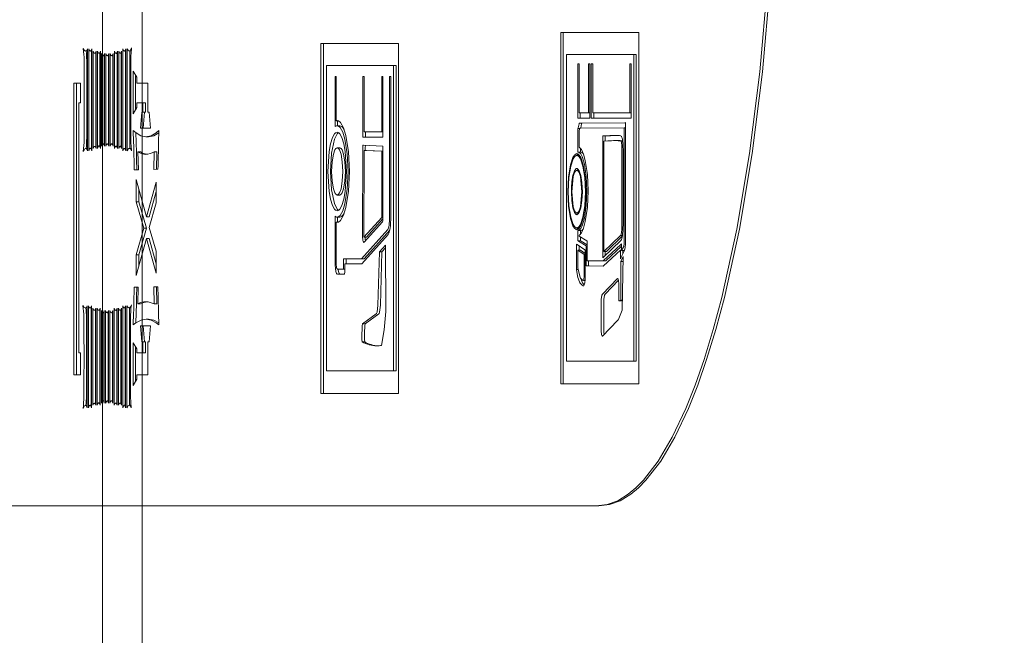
# Model space of a CAD drawing. Header units: centimetres. Extents: x -1436 to 1974, y -887 to 4352.
# Tile 75 of 105: x 607.82 to 611.55, y 2504.65 to 2506.98. Entities that reach past the tile are written whole.
import ezdxf

# ---------------------------------------------------------------- set-up
doc = ezdxf.new("R2010")
doc.units = ezdxf.units.CM
doc.header["$MEASUREMENT"] = 0
doc.layers.add('00 - nowa technologia myjni_Nr_pióra__246', color=7, linetype='Continuous', lineweight=20, true_color=0x1db3b3)
doc.layers.add('299-A Wymiary Opisy', color=7, linetype='Continuous')
doc.layers.add('299-A Wymiary Opisy_Nr_pióra__11', color=7, linetype='Continuous', lineweight=0)
doc.styles.add('STYL_AUTOMATYCZNY_1', font='arial.ttf')
doc.dimstyles.new('STYL_AUTOMATYCZNY__1', dxfattribs={"dimtxt": 13, "dimasz": 7.6, "dimexe": 0.18, "dimexo": 0.0625, "dimgap": 0, "dimtad": 1, "dimdec": 0, "dimzin": 0, "dimdsep": 46, "dimtxsty": 'STYL_AUTOMATYCZNY_1', "dimblk": 'ARROWHEAD_2', "dimblk1": 'ARROWHEAD_2', "dimblk2": 'ARROWHEAD_2', "dimcen": 0.09, "dimclrd": 7, "dimclre": 7, "dimclrt": 7, "dimadec": 0, "dimazin": 0, "dimtfac": 1, "dimtdec": 4, "dimtmove": 0, "dimatfit": 3, "dimfxl": 0, "dimtolj": 1, "dimtzin": 0, "dimarcsym": 0})

# ---------------------------------------------------------------- blocks, each defined once
blk = doc.blocks.new('*D80')
at = {"layer": '299-A Wymiary Opisy_Nr_pióra__11', "color": 7, "linetype": 'Continuous', "lineweight": 0}
for p, q in [((62.3974, 2870.0807), (62.3786, 2855.0807)), ((621.2065, 2869.3787), (621.1877, 2854.3787)), ((65.281, 2867.5771), (59.495, 2857.5843)), ((618.3041, 2856.8823), (624.0901, 2866.8751)), ((62.388, 2862.5807), (57.498, 2862.5868)), ((621.1971, 2861.8787), (62.388, 2862.5807)), ((626.0871, 2861.8726), (621.1971, 2861.8787))]:
    blk.add_line(p, q, dxfattribs=at)
at = {"layer": '299-A Wymiary Opisy_Nr_pióra__11', "color": 7, "lineweight": 0, "insert": (326.9227, 2864.8484), "char_height": 13, "attachment_point": 7, "rotation": 359.928, "style": 'STYL_AUTOMATYCZNY_1'}
blk.add_mtext('\\A1;{\\pql;\\fArial|b0|i0|c238|p0;\\W1.000000;559}', dxfattribs=at)
blk = doc.blocks.new('ARROWHEAD_2')
at = {"color": 0, "linetype": 'Continuous', "lineweight": 0}
for p, q in [((-0.37813, -0.655), (0.37813, 0.655)), ((0, 0), (-1, 0))]:
    blk.add_line(p, q, dxfattribs=at)

msp = doc.modelspace()

# ---------------------------------------------------------------- linework, layer by layer
at = {"layer": '00 - nowa technologia myjni_Nr_pióra__246', "color": 132, "linetype": 'Continuous', "lineweight": 20, "true_color": 0x1db3b3}
for p, q in [((608.1322, 2542.286), (608.1322, 2467.2695)), ((608.2822, 2542.286), (608.2822, 2467.2695)), ((610.1634, 2506.9295), (609.8674, 2506.9295)), ((609.8674, 2506.9295), (609.8674, 2505.5983)), ((609.8771, 2506.9295), (609.8771, 2505.5983)), ((610.1634, 2505.5983), (610.1634, 2506.9295)), ((608.0757, 2506.4815), (608.0757, 2506.8675)), ((608.0807, 2506.8675), (608.0807, 2506.4815)), ((608.0919, 2506.4815), (608.0919, 2506.8675)), ((608.2098, 2506.8675), (608.2098, 2506.4815)), ((608.221, 2506.4815), (608.221, 2506.8675)), ((608.226, 2506.8675), (608.226, 2506.4815)), ((609.2538, 2506.8877), (608.9592, 2506.8877)), ((608.9592, 2506.8877), (608.9592, 2505.5617)), ((608.9688, 2506.8877), (608.9688, 2505.5617)), ((609.2538, 2505.5617), (609.2538, 2506.8877)), ((608.0757, 2506.8596), (608.0681, 2506.8596)), ((608.0919, 2506.859), (608.0864, 2506.859)), ((608.0905, 2506.859), (608.0905, 2506.4913)), ((608.0967, 2506.8587), (608.0967, 2506.49)), ((608.1079, 2506.8507), (608.1024, 2506.8507)), ((608.1065, 2506.8507), (608.1065, 2506.498)), ((608.1079, 2506.49), (608.1079, 2506.8587)), ((608.1129, 2506.8587), (608.1129, 2506.49)), ((608.1241, 2506.8507), (608.1186, 2506.8507)), ((608.1227, 2506.8507), (608.1227, 2506.4998)), ((608.1241, 2506.49), (608.1241, 2506.8587)), ((608.1291, 2506.8501), (608.1291, 2506.4992)), ((608.1402, 2506.841), (608.1347, 2506.841)), ((608.1389, 2506.841), (608.1389, 2506.5077)), ((608.1402, 2506.4992), (608.1402, 2506.8501)), ((608.1453, 2506.8501), (608.1453, 2506.4992)), ((608.1564, 2506.841), (608.1508, 2506.841)), ((608.1549, 2506.841), (608.1549, 2506.5077)), ((608.1564, 2506.4992), (608.1564, 2506.8501)), ((608.1613, 2506.8501), (608.1613, 2506.4992)), ((608.1724, 2506.8413), (608.1671, 2506.8413)), ((608.1711, 2506.8413), (608.1711, 2506.5077)), ((608.1724, 2506.4992), (608.1724, 2506.8501)), ((608.1775, 2506.8587), (608.1775, 2506.49)), ((608.1886, 2506.8498), (608.1834, 2506.8498)), ((608.1872, 2506.8498), (608.1872, 2506.4992)), ((608.1886, 2506.49), (608.1886, 2506.8587)), ((608.1936, 2506.8587), (608.1936, 2506.49)), ((608.2048, 2506.8507), (608.1991, 2506.8507)), ((608.2034, 2506.8507), (608.2034, 2506.4992)), ((608.2048, 2506.49), (608.2048, 2506.8587)), ((608.221, 2506.859), (608.2155, 2506.859)), ((608.2196, 2506.859), (608.2196, 2506.49)), ((608.2414, 2506.8599), (608.2332, 2506.8599)), ((608.2356, 2506.8599), (608.2356, 2506.4906)), ((609.8892, 2506.8465), (609.8892, 2505.685)), ((610.1439, 2506.8465), (609.8892, 2506.8465)), ((610.1536, 2506.8465), (610.1439, 2506.8465)), ((610.1439, 2505.685), (610.1439, 2506.8465)), ((610.1536, 2505.685), (610.1536, 2506.8465)), ((608.2393, 2506.5364), (608.2393, 2506.8129)), ((608.9808, 2506.8047), (608.9808, 2505.6481)), ((609.2344, 2506.8047), (608.9808, 2506.8047)), ((609.2442, 2506.8047), (609.2344, 2506.8047)), ((609.2344, 2505.6481), (609.2344, 2506.8047)), ((609.2442, 2505.6481), (609.2442, 2506.8047)), ((609.9321, 2506.8111), (609.9374, 2506.8111)), ((609.9321, 2506.6045), (609.9321, 2506.8111)), ((609.9374, 2506.8111), (609.9374, 2506.6255)), ((609.9727, 2506.8111), (609.978, 2506.8111)), ((609.9727, 2506.6255), (609.9727, 2506.8111)), ((609.978, 2506.8111), (609.978, 2506.6045)), ((609.9893, 2506.8111), (609.9835, 2506.8111)), ((609.9835, 2506.8111), (609.9835, 2506.6045)), ((609.9893, 2506.6255), (609.9893, 2506.8111)), ((610.1349, 2506.8111), (610.1292, 2506.8111)), ((610.1292, 2506.8111), (610.1292, 2506.6255)), ((610.1349, 2506.6045), (610.1349, 2506.8111)), ((608.262, 2506.7601), (608.2478, 2506.7824)), ((608.2478, 2506.7824), (608.2478, 2506.6219)), ((608.2574, 2506.7671), (608.2574, 2506.638)), ((608.262, 2506.7372), (608.262, 2506.7601)), ((609.0152, 2506.7622), (609.0129, 2506.7622)), ((609.0129, 2506.7622), (609.0129, 2506.7525)), ((609.0129, 2506.7525), (609.0129, 2506.584)), ((609.0175, 2506.7622), (609.0152, 2506.7622)), ((609.0175, 2506.595), (609.0175, 2506.7622)), ((609.1205, 2506.7622), (609.118, 2506.7622)), ((609.118, 2506.7622), (609.118, 2506.7525)), ((609.118, 2506.7525), (609.118, 2506.5431)), ((609.1227, 2506.7622), (609.1205, 2506.7622)), ((609.1227, 2506.7427), (609.1227, 2506.7622)), ((609.1922, 2506.7622), (609.1897, 2506.7622)), ((609.1897, 2506.7622), (609.1897, 2506.7427)), ((609.1945, 2506.7622), (609.1922, 2506.7622)), ((609.1945, 2506.7525), (609.1945, 2506.7622)), ((609.1945, 2506.5431), (609.1945, 2506.7525)), ((609.2216, 2506.7622), (609.2193, 2506.7622)), ((609.2193, 2506.7622), (609.2193, 2506.2306)), ((609.2241, 2506.7622), (609.2216, 2506.7622)), ((609.2241, 2506.7525), (609.2241, 2506.7622)), ((609.2241, 2506.2306), (609.2241, 2506.7525)), ((608.0488, 2506.7372), (608.0235, 2506.7372)), ((608.0235, 2506.7372), (608.0235, 2505.6328)), ((608.0333, 2506.7372), (608.0333, 2505.6328)), ((608.0488, 2506.6634), (608.0488, 2506.7372)), ((608.3035, 2506.7372), (608.262, 2506.7372)), ((608.3035, 2506.6274), (608.3035, 2506.7372)), ((609.1227, 2506.7275), (609.1227, 2506.7427)), ((609.1227, 2506.5529), (609.1227, 2506.7275)), ((609.1897, 2506.7427), (609.1897, 2506.7275)), ((609.1897, 2506.7275), (609.1897, 2506.5529)), ((608.0424, 2505.7158), (608.0424, 2506.6634)), ((608.0424, 2506.6634), (608.0488, 2506.6634)), ((608.2478, 2506.6219), (608.262, 2506.6457)), ((608.262, 2506.6457), (608.262, 2506.6634)), ((608.262, 2506.6634), (608.2853, 2506.6634)), ((608.295, 2506.6634), (608.2853, 2506.6634)), ((608.2853, 2506.6634), (608.2853, 2506.6274)), ((608.295, 2506.6634), (608.295, 2506.6274)), ((608.2815, 2506.6274), (608.2762, 2506.5675)), ((608.2853, 2506.6274), (608.2815, 2506.6274)), ((608.295, 2506.6274), (608.2853, 2506.6274)), ((608.2913, 2506.6274), (608.286, 2506.5675)), ((608.3088, 2506.6274), (608.3035, 2506.6274)), ((608.3145, 2506.5675), (608.3088, 2506.6274)), ((609.978, 2506.6045), (609.9321, 2506.6045)), ((609.9374, 2506.6255), (609.9727, 2506.6255)), ((609.9418, 2506.6045), (609.9418, 2506.6255)), ((609.978, 2506.6255), (609.9727, 2506.6255)), ((609.9835, 2506.6045), (610.1349, 2506.6045)), ((610.1292, 2506.6255), (609.9893, 2506.6255)), ((609.9933, 2506.6255), (609.9933, 2506.6045)), ((610.1349, 2506.6255), (610.1292, 2506.6255)), ((608.2762, 2506.5675), (608.3145, 2506.5675)), ((609.0129, 2506.584), (609.0129, 2506.573)), ((609.0129, 2506.573), (609.0155, 2506.5746)), ((609.0248, 2506.595), (609.0175, 2506.595)), ((609.0309, 2506.5761), (609.0211, 2506.5761)), ((609.0226, 2506.5956), (609.0226, 2506.584)), ((609.0226, 2506.584), (609.0226, 2506.5761)), ((609.9338, 2506.5688), (609.933, 2506.566)), ((609.9395, 2506.566), (609.933, 2506.566)), ((609.933, 2506.566), (609.933, 2506.5621)), ((609.9371, 2506.5831), (609.9338, 2506.5688)), ((609.9377, 2506.5859), (609.9371, 2506.5831)), ((609.9388, 2506.5862), (609.9377, 2506.5859)), ((609.9475, 2506.5859), (609.9377, 2506.5859)), ((609.9377, 2506.5578), (609.9397, 2506.5666)), ((610.1106, 2506.5877), (609.9388, 2506.5862)), ((609.9397, 2506.5666), (610.1082, 2506.5682)), ((609.9434, 2506.5688), (609.9428, 2506.566)), ((609.9469, 2506.5831), (609.9434, 2506.5688)), ((609.9475, 2506.5859), (609.9469, 2506.5831)), ((609.9484, 2506.5862), (609.9475, 2506.5859)), ((610.1129, 2506.5877), (609.9484, 2506.5862)), ((610.1129, 2506.5682), (610.1082, 2506.5682)), ((610.1082, 2506.5682), (610.1082, 2506.1455)), ((610.1129, 2506.588), (610.1106, 2506.5877)), ((610.1129, 2506.5779), (610.1129, 2506.588)), ((610.1129, 2506.1455), (610.1129, 2506.5779)), ((608.2594, 2506.5492), (608.2489, 2506.5584)), ((608.2489, 2506.5584), (608.2499, 2506.5138)), ((608.2588, 2506.5498), (608.2597, 2506.5138)), ((608.3059, 2506.5337), (608.2962, 2506.5337)), ((608.3461, 2506.5578), (608.3355, 2506.5492)), ((608.3449, 2506.5132), (608.3461, 2506.5578)), ((608.3459, 2506.5498), (608.3453, 2506.5492)), ((609.118, 2506.5431), (609.118, 2506.5334)), ((609.118, 2506.5334), (609.1205, 2506.5334)), ((609.1205, 2506.5334), (609.1922, 2506.5334)), ((609.1897, 2506.5529), (609.1227, 2506.5529)), ((609.1278, 2506.5529), (609.1278, 2506.5431)), ((609.1278, 2506.5431), (609.1278, 2506.5334)), ((609.1945, 2506.5529), (609.1897, 2506.5529)), ((609.1922, 2506.5334), (609.1945, 2506.5334)), ((609.1945, 2506.5334), (609.1945, 2506.5431)), ((609.933, 2506.5621), (609.933, 2506.4858)), ((609.9377, 2506.4949), (609.9377, 2506.5578)), ((610.0288, 2506.5376), (610.0265, 2506.5376)), ((610.0265, 2506.5376), (610.0265, 2506.5279)), ((610.0265, 2506.5279), (610.0265, 2506.0878)), ((610.0459, 2506.5382), (610.0288, 2506.5376)), ((610.0386, 2506.5376), (610.0288, 2506.5376)), ((610.0363, 2506.5376), (610.0363, 2506.5279)), ((610.0363, 2506.5279), (610.0363, 2506.5187)), ((610.0555, 2506.5382), (610.0386, 2506.5376)), ((610.0956, 2506.5376), (610.0955, 2506.5376)), ((608.0757, 2506.49), (608.069, 2506.49)), ((608.0919, 2506.4913), (608.0862, 2506.4913)), ((608.1079, 2506.498), (608.1025, 2506.498)), ((608.1241, 2506.4998), (608.1187, 2506.4998)), ((608.1402, 2506.5077), (608.1346, 2506.5077)), ((608.1564, 2506.5077), (608.1511, 2506.5077)), ((608.1724, 2506.5077), (608.1669, 2506.5077)), ((608.1886, 2506.4992), (608.1833, 2506.4992)), ((608.2048, 2506.4992), (608.1991, 2506.4992)), ((608.221, 2506.49), (608.2156, 2506.49)), ((608.2414, 2506.4906), (608.2341, 2506.4906)), ((609.0309, 2506.4925), (609.0211, 2506.4925)), ((609.118, 2506.4931), (609.1174, 2506.1513)), ((609.1203, 2506.5025), (609.118, 2506.5028)), ((609.118, 2506.5028), (609.118, 2506.4931)), ((609.1922, 2506.4992), (609.1203, 2506.5025)), ((609.1278, 2506.5028), (609.1276, 2506.4931)), ((609.1276, 2506.4931), (609.1276, 2506.483)), ((609.1945, 2506.4992), (609.1922, 2506.4992)), ((609.1945, 2506.4894), (609.1945, 2506.4992)), ((609.1945, 2506.2215), (609.1945, 2506.4894)), ((609.9428, 2506.4909), (609.9428, 2506.4858)), ((610.0311, 2506.5181), (610.0459, 2506.5187)), ((610.0311, 2506.1), (610.0311, 2506.5181)), ((610.0845, 2506.5199), (610.0747, 2506.5199)), ((610.1022, 2506.5181), (610.0952, 2506.5181)), ((610.1034, 2506.501), (610.0987, 2506.501)), ((608.2763, 2506.4772), (608.2666, 2506.4772)), ((608.2681, 2506.4092), (608.2666, 2506.4772)), ((608.3281, 2506.4778), (608.3264, 2506.4107)), ((608.3377, 2506.4778), (608.3281, 2506.4778)), ((608.3377, 2506.4778), (608.3362, 2506.4107)), ((609.122, 2506.1543), (609.1226, 2506.483)), ((609.1324, 2506.483), (609.1226, 2506.483)), ((609.1226, 2506.483), (609.1897, 2506.4797)), ((609.1324, 2506.483), (609.1945, 2506.4803)), ((609.1945, 2506.4803), (609.1897, 2506.4797)), ((609.1897, 2506.4797), (609.1897, 2506.2288)), ((609.9383, 2506.4638), (609.9287, 2506.4638)), ((609.933, 2506.4858), (609.933, 2506.4766)), ((609.9428, 2506.4766), (609.933, 2506.4766)), ((609.933, 2506.4766), (609.9353, 2506.476)), ((609.9383, 2506.4638), (609.9389, 2506.4638)), ((609.9428, 2506.4858), (609.9428, 2506.4766)), ((609.9428, 2506.4766), (609.9449, 2506.476)), ((608.2524, 2506.4092), (608.2681, 2506.4092)), ((608.3264, 2506.4107), (608.3423, 2506.4113)), ((609.9365, 2506.4073), (609.9287, 2506.4073)), ((608.2989, 2506.2312), (608.2603, 2506.3722)), ((608.2603, 2506.3722), (608.2603, 2506.2877)), ((608.3349, 2506.3625), (608.2989, 2506.2312)), ((608.3349, 2506.2846), (608.3349, 2506.3625)), ((608.2701, 2506.3368), (608.2701, 2506.2877)), ((608.3349, 2506.3271), (608.3087, 2506.2312)), ((609.0309, 2506.3136), (609.0211, 2506.3136)), ((608.2701, 2506.2877), (608.2603, 2506.2877)), ((608.2603, 2506.2877), (608.2889, 2506.1885)), ((608.2701, 2506.2877), (608.2986, 2506.1885)), ((608.3087, 2506.191), (608.3349, 2506.2846)), ((608.3087, 2506.2312), (608.2989, 2506.2312)), ((609.0155, 2506.2315), (609.0129, 2506.2331)), ((609.0129, 2506.2331), (609.0129, 2506.2218)), ((609.0309, 2506.23), (609.0211, 2506.23)), ((609.0226, 2506.23), (609.0226, 2506.2218)), ((609.1897, 2506.2288), (609.122, 2506.1543)), ((609.1945, 2506.2288), (609.1897, 2506.2288)), ((609.9365, 2506.2456), (609.9287, 2506.2456)), ((608.3349, 2506.1006), (608.3087, 2506.191)), ((609.0129, 2506.2218), (609.0129, 2506.0478)), ((609.0246, 2506.2111), (609.0175, 2506.2111)), ((609.0175, 2506.0478), (609.0175, 2506.2111)), ((609.0175, 2506.2111), (609.0179, 2506.2111)), ((609.0226, 2506.2218), (609.0226, 2506.2111)), ((609.1226, 2506.1348), (609.1928, 2506.212)), ((609.1945, 2506.2233), (609.1317, 2506.1543)), ((609.1928, 2506.212), (609.1945, 2506.2142)), ((609.1945, 2506.2142), (609.1945, 2506.2215)), ((608.2889, 2506.1885), (608.2603, 2506.0878)), ((608.2986, 2506.1885), (608.2701, 2506.0878)), ((608.2986, 2506.1885), (608.2889, 2506.1885)), ((609.2128, 2506.1836), (609.113, 2506.0719)), ((609.1139, 2506.053), (609.214, 2506.1647)), ((609.1317, 2506.1543), (609.122, 2506.1543)), ((609.2203, 2506.1812), (609.1227, 2506.0719)), ((609.1272, 2506.1543), (609.1272, 2506.1513)), ((609.9383, 2506.1891), (609.9287, 2506.1891)), ((609.9353, 2506.18), (609.933, 2506.1797)), ((609.9428, 2506.1797), (609.933, 2506.1797)), ((609.933, 2506.1797), (609.933, 2506.1702)), ((609.933, 2506.1702), (609.933, 2506.1488)), ((609.9377, 2506.1574), (609.9377, 2506.1611)), ((609.9661, 2506.1397), (609.9377, 2506.1574)), ((609.9389, 2506.1891), (609.9383, 2506.1891)), ((609.9449, 2506.18), (609.9428, 2506.1797)), ((609.9428, 2506.1797), (609.9428, 2506.1702)), ((609.9428, 2506.1702), (609.9428, 2506.1653)), ((609.9428, 2506.1543), (609.9428, 2506.1488)), ((610.0943, 2506.1604), (610.0311, 2506.1)), ((610.1008, 2506.1574), (610.0409, 2506.1)), ((610.1013, 2506.1604), (610.0943, 2506.1604)), ((608.2603, 2506.0085), (608.2989, 2506.1488)), ((608.3087, 2506.1488), (608.2989, 2506.1488)), ((608.2989, 2506.1488), (608.3349, 2506.0176)), ((608.3087, 2506.1488), (608.3349, 2506.0533)), ((609.1174, 2506.1513), (609.1176, 2506.1476)), ((609.1272, 2506.1513), (609.1272, 2506.1476)), ((609.181, 2506.0991), (609.2041, 2506.1232)), ((609.2041, 2506.1232), (609.2047, 2505.8721)), ((609.9302, 2506.1263), (609.9275, 2506.1281)), ((609.9275, 2506.1281), (609.9275, 2506.1165)), ((609.9275, 2506.1165), (609.9275, 2506.0344)), ((609.9585, 2506.1061), (609.9302, 2506.1263)), ((609.933, 2506.1488), (609.933, 2506.1403)), ((609.9428, 2506.1403), (609.933, 2506.1403)), ((609.933, 2506.1403), (609.935, 2506.1391)), ((609.935, 2506.1391), (609.9634, 2506.1217)), ((609.9373, 2506.1214), (609.9373, 2506.1165)), ((609.9373, 2506.1165), (609.9373, 2506.1049)), ((609.9428, 2506.1488), (609.9428, 2506.1403)), ((609.9428, 2506.1403), (609.9447, 2506.1391)), ((609.9447, 2506.1391), (609.9681, 2506.1247)), ((609.9681, 2506.1217), (609.9634, 2506.1217)), ((609.9634, 2506.1217), (609.9635, 2506.0549)), ((609.9681, 2506.1385), (609.9661, 2506.1397)), ((609.9681, 2506.1299), (609.9681, 2506.1385)), ((609.9681, 2506.0646), (609.9681, 2506.1299)), ((610.0953, 2506.1266), (610.0285, 2506.064)), ((610.0293, 2506.078), (610.0955, 2506.1415)), ((610.0982, 2506.1202), (610.0383, 2506.064)), ((610.0982, 2506.1293), (610.0953, 2506.1266)), ((610.0955, 2506.1415), (610.0956, 2506.1415)), ((610.0982, 2506.1171), (610.0982, 2506.1293)), ((610.1062, 2506.1189), (610.0982, 2506.1031)), ((610.0982, 2506.1031), (610.0982, 2506.1171)), ((608.2701, 2506.0878), (608.2603, 2506.0878)), ((608.2603, 2506.0878), (608.2603, 2506.0085)), ((608.2701, 2506.0878), (608.2701, 2506.0439)), ((608.3349, 2506.0176), (608.3349, 2506.1006)), ((609.1751, 2505.8965), (609.181, 2506.0991)), ((609.1906, 2506.0991), (609.181, 2506.0991)), ((609.1849, 2505.8965), (609.1906, 2506.0991)), ((609.1906, 2506.0991), (609.2041, 2506.1134)), ((609.942, 2506.1049), (609.9322, 2506.1049)), ((609.9322, 2506.0368), (609.9322, 2506.1049)), ((609.9322, 2506.1049), (609.9559, 2506.0884)), ((609.942, 2506.1049), (609.9605, 2506.0921)), ((609.9605, 2506.0884), (609.9559, 2506.0884)), ((609.9559, 2506.0884), (609.9559, 2506.0054)), ((609.9605, 2506.1049), (609.9585, 2506.1061)), ((609.9605, 2506.0967), (609.9605, 2506.1049)), ((609.9605, 2506.0054), (609.9605, 2506.0967)), ((610.0265, 2506.0878), (610.0265, 2506.0756)), ((610.0265, 2506.0756), (610.0293, 2506.078)), ((610.0293, 2506.0451), (610.0935, 2506.1049)), ((610.0409, 2506.1), (610.0311, 2506.1)), ((610.0363, 2506.1), (610.0363, 2506.0878)), ((610.0363, 2506.0878), (610.0363, 2506.0848)), ((610.0982, 2506.1049), (610.0935, 2506.1049)), ((610.0935, 2506.1049), (610.0935, 2506.0875)), ((610.0935, 2506.0875), (610.0935, 2506.0719)), ((610.0935, 2506.0719), (610.0969, 2506.0787)), ((610.0947, 2506.0622), (610.1043, 2506.0805)), ((610.0969, 2506.0787), (610.1082, 2506.1012)), ((610.1079, 2506.1031), (610.0982, 2506.1031)), ((610.1043, 2506.0805), (610.1001, 2505.8782)), ((610.1033, 2506.1031), (610.1033, 2506.0915)), ((610.1101, 2506.1076), (610.1079, 2506.1031)), ((609.0454, 2506.0628), (609.0449, 2506.0332)), ((609.0477, 2506.0719), (609.0454, 2506.0719)), ((609.0454, 2506.0719), (609.0454, 2506.0628)), ((609.113, 2506.0719), (609.0477, 2506.0719)), ((609.0494, 2506.0228), (609.0498, 2506.0527)), ((609.0498, 2506.0527), (609.1133, 2506.0527)), ((609.055, 2506.0628), (609.0548, 2506.0527)), ((609.0552, 2506.0719), (609.055, 2506.0628)), ((609.1227, 2506.0719), (609.113, 2506.0719)), ((609.1133, 2506.0527), (609.1136, 2506.0527)), ((609.1136, 2506.0527), (609.1139, 2506.053)), ((609.9635, 2506.0549), (609.9635, 2506.0451)), ((609.9731, 2506.0451), (609.9635, 2506.0451)), ((609.9635, 2506.0451), (609.9658, 2506.0451)), ((609.9658, 2506.0451), (610.0288, 2506.0445)), ((610.0285, 2506.064), (609.9681, 2506.0646)), ((609.9731, 2506.0646), (609.9731, 2506.0549)), ((609.9731, 2506.0549), (609.9731, 2506.0451)), ((609.9731, 2506.0451), (609.9756, 2506.0451)), ((609.9756, 2506.0451), (610.0291, 2506.0445)), ((610.0383, 2506.064), (610.0285, 2506.064)), ((610.0288, 2506.0445), (610.0291, 2506.0445)), ((610.0291, 2506.0445), (610.0293, 2506.0451)), ((610.1043, 2506.0622), (610.0947, 2506.0622)), ((610.0952, 2505.9157), (610.0947, 2506.0622)), ((609.0449, 2506.0332), (609.0222, 2506.0332)), ((609.0222, 2506.0137), (609.0471, 2506.0137)), ((609.0495, 2506.0332), (609.0449, 2506.0332)), ((609.0471, 2506.0137), (609.0492, 2506.0137)), ((609.0492, 2506.0137), (609.0494, 2506.0228)), ((609.9275, 2506.0344), (609.9275, 2506.032)), ((609.9328, 2506.032), (609.9275, 2506.032)), ((609.9275, 2506.032), (609.9278, 2506.0298)), ((609.9409, 2506.0021), (609.9322, 2506.0368)), ((609.9559, 2506.0054), (609.9559, 2506.0021)), ((609.9605, 2505.9996), (609.9605, 2506.0054)), ((609.9527, 2505.97), (609.9536, 2505.97)), ((609.9536, 2505.9895), (609.9533, 2505.9895)), ((609.9598, 2505.9895), (609.9536, 2505.9895)), ((610.0831, 2505.9972), (610.0262, 2505.9377)), ((610.0868, 2505.9908), (610.036, 2505.9377)), ((610.0882, 2505.9126), (610.0882, 2505.9773)), ((608.2679, 2505.9651), (608.2522, 2505.9651)), ((608.2667, 2505.9013), (608.2679, 2505.9651)), ((608.3423, 2505.9657), (608.3264, 2505.9657)), ((608.3264, 2505.9657), (608.3279, 2505.9013)), ((608.3362, 2505.9657), (608.3377, 2505.9013)), ((608.0746, 2505.508), (608.0746, 2505.8943)), ((608.0797, 2505.8943), (608.0797, 2505.508)), ((608.0908, 2505.508), (608.0908, 2505.8943)), ((608.2087, 2505.8943), (608.2087, 2505.508)), ((608.2199, 2505.508), (608.2199, 2505.8943)), ((608.2249, 2505.8943), (608.2249, 2505.508)), ((608.2763, 2505.9013), (608.2667, 2505.9013)), ((608.2977, 2505.9096), (608.2971, 2505.9096)), ((608.3377, 2505.9013), (608.3279, 2505.9013)), ((610.0212, 2505.9181), (610.0212, 2505.7988)), ((610.031, 2505.9181), (610.031, 2505.7988)), ((610.0882, 2505.9126), (610.0952, 2505.9157)), ((610.0979, 2505.9126), (610.0882, 2505.9126)), ((610.1008, 2505.9157), (610.0952, 2505.9157)), ((610.0979, 2505.9126), (610.1008, 2505.9139)), ((608.0746, 2505.8864), (608.067, 2505.8864)), ((608.0908, 2505.8858), (608.0853, 2505.8858)), ((608.0894, 2505.8858), (608.0894, 2505.5177)), ((608.0958, 2505.8855), (608.0958, 2505.5171)), ((608.107, 2505.8772), (608.1013, 2505.8772)), ((608.1056, 2505.8772), (608.1056, 2505.5248)), ((608.107, 2505.5171), (608.107, 2505.8855)), ((608.112, 2505.8855), (608.112, 2505.5171)), ((608.1231, 2505.8772), (608.1175, 2505.8772)), ((608.1216, 2505.8772), (608.1216, 2505.5269)), ((608.1231, 2505.5171), (608.1231, 2505.8855)), ((608.128, 2505.8766), (608.128, 2505.5257)), ((608.1392, 2505.8678), (608.1338, 2505.8678)), ((608.1378, 2505.8678), (608.1378, 2505.5345)), ((608.1392, 2505.5257), (608.1392, 2505.8766)), ((608.1442, 2505.8766), (608.1442, 2505.5257)), ((608.1553, 2505.8678), (608.1498, 2505.8678)), ((608.154, 2505.8678), (608.154, 2505.5345)), ((608.1553, 2505.5257), (608.1553, 2505.8766)), ((608.1604, 2505.8766), (608.1604, 2505.5257)), ((608.1715, 2505.8681), (608.1662, 2505.8681)), ((608.1701, 2505.8681), (608.1701, 2505.5345)), ((608.1715, 2505.5257), (608.1715, 2505.8766)), ((608.1765, 2505.8855), (608.1765, 2505.5171)), ((608.1877, 2505.8766), (608.1823, 2505.8766)), ((608.1863, 2505.8766), (608.1863, 2505.5257)), ((608.1877, 2505.5171), (608.1877, 2505.8855)), ((608.1926, 2505.8855), (608.1926, 2505.5171)), ((608.2037, 2505.8772), (608.1982, 2505.8772)), ((608.2023, 2505.8772), (608.2023, 2505.5257)), ((608.2037, 2505.5171), (608.2037, 2505.8855)), ((608.2199, 2505.8858), (608.2145, 2505.8858)), ((608.2185, 2505.8858), (608.2185, 2505.5171)), ((608.2403, 2505.8864), (608.2322, 2505.8864)), ((608.2347, 2505.8864), (608.2347, 2505.5171)), ((608.2499, 2505.8659), (608.2489, 2505.822)), ((608.2597, 2505.8659), (608.2588, 2505.8296)), ((608.3462, 2505.8223), (608.3447, 2505.8666)), ((609.1171, 2505.8263), (609.169, 2505.8638)), ((609.1267, 2505.8263), (609.1786, 2505.8638)), ((610.1001, 2505.8782), (610.0851, 2505.84)), ((608.2383, 2505.5632), (608.2383, 2505.84)), ((608.2489, 2505.822), (608.2591, 2505.8296)), ((608.3145, 2505.818), (608.2762, 2505.818)), ((608.2762, 2505.818), (608.2818, 2505.7582)), ((608.286, 2505.818), (608.2916, 2505.7582)), ((608.3069, 2505.844), (608.2972, 2505.844)), ((608.3091, 2505.7582), (608.3145, 2505.818)), ((608.3357, 2505.8296), (608.3462, 2505.8223)), ((608.3455, 2505.8296), (608.3459, 2505.8296)), ((609.1267, 2505.8263), (609.1171, 2505.8263)), ((610.0264, 2505.779), (610.0831, 2505.8382)), ((610.0851, 2505.84), (610.0851, 2505.8409)), ((608.262, 2505.7314), (608.2478, 2505.7533)), ((608.2478, 2505.7533), (608.2478, 2505.5928)), ((608.2818, 2505.7582), (608.2853, 2505.7582)), ((608.295, 2505.7582), (608.2853, 2505.7582)), ((608.2853, 2505.7582), (608.2853, 2505.7158)), ((608.295, 2505.7582), (608.295, 2505.7158)), ((608.3035, 2505.6328), (608.3035, 2505.7582)), ((608.3035, 2505.7582), (608.3091, 2505.7582)), ((609.125, 2505.7576), (609.1153, 2505.7576)), ((608.049, 2505.7158), (608.0424, 2505.7158)), ((608.049, 2505.6328), (608.049, 2505.7158)), ((608.2574, 2505.7381), (608.2574, 2505.6093)), ((608.262, 2505.7158), (608.262, 2505.7314)), ((608.2853, 2505.7158), (608.262, 2505.7158)), ((608.295, 2505.7158), (608.2853, 2505.7158)), ((609.8892, 2505.685), (610.1439, 2505.685)), ((610.1536, 2505.685), (610.1439, 2505.685)), ((608.0235, 2505.6328), (608.049, 2505.6328)), ((608.262, 2505.6166), (608.262, 2505.6328)), ((608.262, 2505.6328), (608.3035, 2505.6328)), ((608.9808, 2505.6481), (609.2344, 2505.6481)), ((609.2442, 2505.6481), (609.2344, 2505.6481)), ((608.2478, 2505.5928), (608.262, 2505.6166)), ((609.8674, 2505.5983), (610.1634, 2505.5983)), ((608.9592, 2505.5617), (609.2538, 2505.5617)), ((608.107, 2505.5248), (608.1016, 2505.5248)), ((608.1231, 2505.5269), (608.1177, 2505.5269)), ((608.1392, 2505.5345), (608.1337, 2505.5345)), ((608.1553, 2505.5345), (608.15, 2505.5345)), ((608.1715, 2505.5345), (608.1659, 2505.5345)), ((608.1877, 2505.5257), (608.1822, 2505.5257)), ((608.2037, 2505.5257), (608.1982, 2505.5257)), ((608.0746, 2505.5168), (608.0679, 2505.5168)), ((608.0908, 2505.5177), (608.0853, 2505.5177)), ((608.2199, 2505.5171), (608.2145, 2505.5171)), ((608.2405, 2505.5171), (608.233, 2505.5171)), ((607.2944, 2505.1363), (610.0024, 2505.1363)), ((610.0122, 2505.1363), (610.0024, 2505.1363))]:
    msp.add_line(p, q, dxfattribs=at)
for points in [[(610.0024, 2505.1363), (610.0433, 2505.1412), (610.0834, 2505.1558), (610.123, 2505.1802), (610.152, 2505.204), (610.1806, 2505.233), (610.2365, 2505.3053), (610.29, 2505.3963), (610.3412, 2505.5046), (610.3766, 2505.5937), (610.4104, 2505.6911), (610.4449, 2505.8043), (610.4776, 2505.9261), (610.5345, 2506.1842), (610.583, 2506.4705), (610.6221, 2506.7809), (610.6511, 2507.112), (610.6691, 2507.4611), (610.6753, 2507.8243)], [(610.0122, 2505.1363), (610.0529, 2505.1412), (610.0932, 2505.1558), (610.1327, 2505.1802), (610.1617, 2505.204), (610.1904, 2505.233), (610.2463, 2505.3053), (610.2998, 2505.3963), (610.3509, 2505.5046), (610.3863, 2505.5937), (610.4202, 2505.6911), (610.4547, 2505.8043), (610.4873, 2505.9261), (610.5443, 2506.1842), (610.5928, 2506.4705), (610.6318, 2506.7809), (610.6608, 2507.112), (610.6788, 2507.4611), (610.6849, 2507.8243)], [(608.0681, 2506.8596), (608.065, 2506.8605), (608.063, 2506.8623), (608.0594, 2506.8688)], [(608.0757, 2506.8675), (608.0726, 2506.8617), (608.0708, 2506.8605), (608.0681, 2506.8596)], [(608.0864, 2506.859), (608.0844, 2506.8599), (608.0832, 2506.8614), (608.0807, 2506.8675)], [(608.0919, 2506.8675), (608.0894, 2506.8614), (608.0882, 2506.8599), (608.087, 2506.859)], [(608.2155, 2506.859), (608.2136, 2506.8599), (608.2123, 2506.8617), (608.2098, 2506.8675)], [(608.221, 2506.8675), (608.2185, 2506.8614), (608.2173, 2506.8599), (608.2161, 2506.859)], [(608.2332, 2506.8599), (608.2306, 2506.8605), (608.2289, 2506.862), (608.226, 2506.8675)], [(608.2426, 2506.8715), (608.2388, 2506.8636), (608.2367, 2506.8611), (608.2344, 2506.8599), (608.2332, 2506.8599)], [(608.1024, 2506.8507), (608.1006, 2506.8514), (608.0993, 2506.8532), (608.0967, 2506.8587)], [(608.1079, 2506.8587), (608.1054, 2506.8532), (608.1042, 2506.8514), (608.103, 2506.8507)], [(608.1186, 2506.8507), (608.1167, 2506.8514), (608.1155, 2506.8532), (608.1129, 2506.8587)], [(608.1241, 2506.8587), (608.1216, 2506.8532), (608.1204, 2506.8514), (608.1192, 2506.8507)], [(608.1347, 2506.841), (608.1329, 2506.8419), (608.1317, 2506.8437), (608.1291, 2506.8501)], [(608.1402, 2506.8501), (608.1378, 2506.8437), (608.1366, 2506.8419), (608.1354, 2506.841)], [(608.1508, 2506.841), (608.1489, 2506.8419), (608.1477, 2506.8437), (608.1453, 2506.8501)], [(608.1564, 2506.8501), (608.154, 2506.8437), (608.1526, 2506.8419), (608.1514, 2506.841)], [(608.1671, 2506.8413), (608.1653, 2506.8422), (608.1639, 2506.844), (608.1613, 2506.8501)], [(608.1724, 2506.8501), (608.1701, 2506.844), (608.1689, 2506.8422), (608.1677, 2506.8413)], [(608.1834, 2506.8498), (608.1814, 2506.8507), (608.1802, 2506.8526), (608.1775, 2506.8587)], [(608.1886, 2506.8587), (608.1863, 2506.8526), (608.1852, 2506.8507), (608.184, 2506.8498)], [(608.1991, 2506.8507), (608.1973, 2506.8514), (608.1961, 2506.8532), (608.1936, 2506.8587)], [(608.2048, 2506.8587), (608.2023, 2506.8532), (608.2011, 2506.8514), (608.1999, 2506.8507)], [(609.0671, 2506.4031), (609.0634, 2506.4778), (609.0536, 2506.5389), (609.0445, 2506.5688), (609.0336, 2506.5883), (609.0254, 2506.5947), (609.0211, 2506.5956)], [(609.0211, 2506.5761), (609.0249, 2506.5755), (609.0321, 2506.57), (609.0419, 2506.5523), (609.0503, 2506.5254), (609.0591, 2506.4702), (609.0625, 2506.4031)], [(608.2962, 2506.5337), (608.2779, 2506.5376), (608.2594, 2506.5492)], [(608.3355, 2506.5492), (608.3165, 2506.5382), (608.2962, 2506.5337)], [(608.3453, 2506.5492), (608.3262, 2506.5382), (608.3059, 2506.5337)], [(608.9856, 2506.4031), (608.9905, 2506.4784), (608.9959, 2506.5083), (609.0031, 2506.5318), (609.0106, 2506.5456), (609.0147, 2506.5498), (609.0211, 2506.5523)], [(608.9952, 2506.4031), (608.9993, 2506.4723), (609.0103, 2506.5248), (609.0204, 2506.5456), (609.0259, 2506.5508)], [(609.0211, 2506.5523), (609.0275, 2506.5498), (609.0315, 2506.5456), (609.039, 2506.5318), (609.0463, 2506.5083), (609.0518, 2506.4784), (609.0567, 2506.4031)], [(610.1034, 2506.501), (610.101, 2506.5248), (610.0976, 2506.5355), (610.0963, 2506.5373)], [(608.0597, 2506.4784), (608.0635, 2506.4861), (608.0656, 2506.4885), (608.0678, 2506.4897), (608.069, 2506.49)], [(608.069, 2506.49), (608.0713, 2506.4888), (608.0728, 2506.4876), (608.0757, 2506.4815)], [(608.0807, 2506.4815), (608.0832, 2506.4882), (608.0844, 2506.49), (608.0856, 2506.4909)], [(608.0862, 2506.4913), (608.088, 2506.49), (608.0893, 2506.4882), (608.0919, 2506.4815)], [(608.0967, 2506.49), (608.0995, 2506.4955), (608.1007, 2506.4974), (608.1019, 2506.498)], [(608.1025, 2506.498), (608.1044, 2506.4974), (608.1056, 2506.4955), (608.1079, 2506.49)], [(608.1129, 2506.49), (608.1155, 2506.4971), (608.1169, 2506.4986), (608.1181, 2506.4998)], [(608.1187, 2506.4998), (608.1205, 2506.4986), (608.1218, 2506.4971), (608.1241, 2506.49)], [(608.1291, 2506.4992), (608.1315, 2506.505), (608.1328, 2506.5068), (608.134, 2506.5077)], [(608.1346, 2506.5077), (608.1366, 2506.5068), (608.1378, 2506.505), (608.1402, 2506.4992)], [(608.1453, 2506.4992), (608.1479, 2506.505), (608.1491, 2506.5068), (608.1505, 2506.5077)], [(608.1511, 2506.5077), (608.1529, 2506.5068), (608.154, 2506.505), (608.1564, 2506.4992)], [(608.1613, 2506.4992), (608.1639, 2506.505), (608.1651, 2506.5068), (608.1663, 2506.5077)], [(608.1669, 2506.5077), (608.1688, 2506.5068), (608.17, 2506.505), (608.1724, 2506.4992)], [(608.1775, 2506.49), (608.1802, 2506.4964), (608.1814, 2506.498), (608.1827, 2506.4992)], [(608.1833, 2506.4992), (608.1851, 2506.498), (608.1863, 2506.4961), (608.1886, 2506.49)], [(608.1936, 2506.49), (608.1961, 2506.4961), (608.1973, 2506.498), (608.1985, 2506.4986)], [(608.1991, 2506.4992), (608.2011, 2506.498), (608.2023, 2506.4961), (608.2048, 2506.49)], [(608.2098, 2506.4815), (608.2124, 2506.4876), (608.2138, 2506.4894), (608.215, 2506.49)], [(608.2156, 2506.49), (608.2174, 2506.4894), (608.2187, 2506.4876), (608.221, 2506.4815)], [(608.226, 2506.4815), (608.2292, 2506.4876), (608.231, 2506.4894), (608.2341, 2506.4906)], [(608.2341, 2506.4906), (608.237, 2506.4894), (608.239, 2506.4879), (608.2425, 2506.4809)], [(608.9998, 2506.4031), (609.0017, 2506.4394), (609.0068, 2506.4687), (609.0124, 2506.4845), (609.0158, 2506.4894), (609.0193, 2506.4919), (609.0211, 2506.4925)], [(609.0211, 2506.4925), (609.023, 2506.4919), (609.0265, 2506.4894), (609.0298, 2506.4845), (609.0355, 2506.4687), (609.0405, 2506.4394), (609.0423, 2506.4031)], [(609.0309, 2506.4925), (609.0327, 2506.4919), (609.0362, 2506.4894), (609.0394, 2506.4845), (609.0452, 2506.4687), (609.0503, 2506.4394), (609.0521, 2506.4031)], [(609.9608, 2506.4443), (609.954, 2506.4687), (609.9463, 2506.4861), (609.9406, 2506.4931), (609.9377, 2506.4949)], [(610.0952, 2506.5181), (610.096, 2506.5172), (610.0975, 2506.512), (610.0987, 2506.501)], [(609.8959, 2506.3265), (609.8985, 2506.3799), (609.9055, 2506.4235), (609.9147, 2506.4504), (609.92, 2506.4589), (609.9257, 2506.4632), (609.9287, 2506.4638)], [(609.9287, 2506.4705), (609.9255, 2506.4699), (609.9196, 2506.465), (609.9139, 2506.4565), (609.9045, 2506.4284)], [(609.963, 2506.3265), (609.9603, 2506.3823), (609.953, 2506.4284), (609.9434, 2506.4565), (609.9377, 2506.465), (609.9318, 2506.4699), (609.9287, 2506.4705)], [(609.9287, 2506.4638), (609.9316, 2506.4632), (609.9374, 2506.4589), (609.9428, 2506.4504), (609.9518, 2506.4235), (609.9589, 2506.3799), (609.9615, 2506.3265)], [(609.9353, 2506.476), (609.938, 2506.4751), (609.9435, 2506.4699), (609.9486, 2506.4601), (609.9573, 2506.4308)], [(609.9045, 2506.4284), (609.897, 2506.3823), (609.8944, 2506.3265)], [(609.9287, 2506.414), (609.9267, 2506.4137), (609.9231, 2506.4107), (609.9197, 2506.4058), (609.9139, 2506.3881)], [(609.9495, 2506.3265), (609.9479, 2506.3606), (609.9434, 2506.3881), (609.9376, 2506.4058), (609.9342, 2506.4107), (609.9305, 2506.4137), (609.9287, 2506.414)], [(609.9573, 2506.4308), (609.9643, 2506.3844), (609.9667, 2506.3301)], [(609.9714, 2506.3301), (609.9685, 2506.3918), (609.9608, 2506.4443)], [(609.0211, 2506.2538), (609.0147, 2506.2563), (609.0106, 2506.2605), (609.0031, 2506.2746), (608.9959, 2506.2978), (608.9905, 2506.3277), (608.9856, 2506.4031)], [(609.0259, 2506.255), (609.0204, 2506.2605), (609.0103, 2506.2813), (608.9993, 2506.3335), (608.9952, 2506.4031)], [(609.0211, 2506.3136), (609.0193, 2506.3139), (609.0158, 2506.3167), (609.0124, 2506.3216), (609.0068, 2506.3374), (609.0017, 2506.3667), (608.9998, 2506.4031)], [(609.0211, 2506.2105), (609.0254, 2506.2111), (609.0336, 2506.2178), (609.0445, 2506.237), (609.0536, 2506.2669), (609.0634, 2506.3283), (609.0671, 2506.4031)], [(609.0625, 2506.4031), (609.0591, 2506.3356), (609.0503, 2506.2807), (609.0419, 2506.2538), (609.0321, 2506.2361), (609.0249, 2506.2306), (609.0211, 2506.23)], [(609.0567, 2506.4031), (609.0518, 2506.3277), (609.0463, 2506.2978), (609.039, 2506.2746), (609.0315, 2506.2605), (609.0275, 2506.2563), (609.0211, 2506.2538)], [(609.0423, 2506.4031), (609.0405, 2506.3667), (609.0355, 2506.3374), (609.0298, 2506.3216), (609.0265, 2506.3167), (609.023, 2506.3139), (609.0211, 2506.3136)], [(609.0521, 2506.4031), (609.0503, 2506.3667), (609.0452, 2506.3374), (609.0394, 2506.3216), (609.0362, 2506.3167), (609.0327, 2506.3139), (609.0309, 2506.3136)], [(609.9093, 2506.3265), (609.915, 2506.3838), (609.9203, 2506.3997), (609.9235, 2506.4046), (609.9269, 2506.407), (609.9287, 2506.4073)], [(609.9287, 2506.4073), (609.9304, 2506.407), (609.9338, 2506.4046), (609.937, 2506.3997), (609.9423, 2506.3838), (609.9479, 2506.3265)], [(609.8944, 2506.3265), (609.897, 2506.2706), (609.9045, 2506.2251), (609.9139, 2506.1965), (609.9196, 2506.1879), (609.9255, 2506.183), (609.9287, 2506.1824)], [(609.9287, 2506.1891), (609.9257, 2506.1897), (609.92, 2506.194), (609.9147, 2506.2026), (609.9055, 2506.2294), (609.8985, 2506.2734), (609.8959, 2506.3265)], [(609.9078, 2506.3265), (609.9095, 2506.2926), (609.9139, 2506.2648), (609.9197, 2506.2477), (609.9231, 2506.2422), (609.9267, 2506.2395), (609.9287, 2506.2392)], [(609.9287, 2506.2456), (609.9269, 2506.2459), (609.9235, 2506.2486), (609.9203, 2506.2535), (609.915, 2506.2691), (609.9093, 2506.3265)], [(609.9287, 2506.1824), (609.9318, 2506.183), (609.9377, 2506.1879), (609.9434, 2506.1965), (609.953, 2506.2251), (609.9603, 2506.2706), (609.963, 2506.3265)], [(609.9615, 2506.3265), (609.9589, 2506.2734), (609.9518, 2506.2294), (609.9428, 2506.2026), (609.9374, 2506.194), (609.9316, 2506.1897), (609.9287, 2506.1891)], [(609.9287, 2506.2392), (609.9305, 2506.2395), (609.9342, 2506.2422), (609.9376, 2506.2477), (609.9434, 2506.2648), (609.9479, 2506.2926), (609.9495, 2506.3265)], [(609.9479, 2506.3265), (609.9423, 2506.2691), (609.937, 2506.2535), (609.9338, 2506.2486), (609.9304, 2506.2459), (609.9287, 2506.2456)], [(609.9667, 2506.3301), (609.9641, 2506.2746), (609.9571, 2506.2264)], [(609.9606, 2506.2135), (609.9685, 2506.2679), (609.9714, 2506.3301)], [(609.2177, 2506.1986), (609.2143, 2506.1861), (609.2128, 2506.1836)], [(609.9571, 2506.2264), (609.9484, 2506.1965), (609.9434, 2506.1867), (609.938, 2506.1812), (609.9353, 2506.18)], [(609.9377, 2506.1611), (609.9406, 2506.1629), (609.9463, 2506.1702), (609.954, 2506.1882), (609.9606, 2506.2135)], [(609.214, 2506.1647), (609.2164, 2506.1687), (609.2215, 2506.1885)], [(610.0987, 2506.1855), (610.0973, 2506.1702), (610.0953, 2506.1623), (610.0943, 2506.1604)], [(610.0956, 2506.1415), (610.0976, 2506.1455), (610.1011, 2506.1586), (610.1034, 2506.1852)], [(609.1191, 2506.1379), (609.1202, 2506.1354), (609.1214, 2506.1342)], [(609.0129, 2506.0478), (609.0159, 2506.024), (609.0185, 2506.017), (609.0201, 2506.0152), (609.0214, 2506.014)], [(609.0222, 2506.0332), (609.021, 2506.0341), (609.0202, 2506.0353), (609.0188, 2506.039)], [(609.0237, 2506.0332), (609.0283, 2506.017), (609.0297, 2506.0152), (609.0312, 2506.014)], [(609.9278, 2506.0298), (609.9328, 2506.0014), (609.9389, 2505.9844)], [(609.9536, 2505.97), (609.9548, 2505.9703), (609.9557, 2505.9712), (609.9569, 2505.9737), (609.9588, 2505.981)], [(609.955, 2505.9926), (609.9545, 2505.9905), (609.9539, 2505.9895)], [(610.0882, 2505.9773), (610.0869, 2505.9902), (610.0857, 2505.9947), (610.0845, 2505.9963), (610.0831, 2505.9972)], [(610.0262, 2505.9377), (610.0238, 2505.934), (610.0212, 2505.9181)], [(610.036, 2505.9377), (610.0335, 2505.934), (610.031, 2505.9181)], [(608.067, 2505.8864), (608.0639, 2505.8873), (608.062, 2505.8888), (608.0584, 2505.8955)], [(608.0746, 2505.8943), (608.0716, 2505.8888), (608.0699, 2505.887), (608.067, 2505.8864)], [(608.0853, 2505.8858), (608.0835, 2505.8867), (608.0823, 2505.8882), (608.0797, 2505.8943)], [(608.0908, 2505.8943), (608.0884, 2505.8882), (608.0871, 2505.8867), (608.0859, 2505.8858)], [(608.2145, 2505.8858), (608.2126, 2505.8867), (608.2113, 2505.8882), (608.2087, 2505.8943)], [(608.2199, 2505.8943), (608.2174, 2505.8882), (608.2164, 2505.8864), (608.2152, 2505.8858)], [(608.2322, 2505.8864), (608.2297, 2505.8876), (608.228, 2505.8888), (608.2249, 2505.8943)], [(608.2416, 2505.898), (608.2379, 2505.8901), (608.2356, 2505.8879), (608.2333, 2505.8867), (608.2322, 2505.8864)], [(609.169, 2505.8638), (609.1699, 2505.865), (609.1719, 2505.8702), (609.1751, 2505.8965)], [(609.1786, 2505.8638), (609.1797, 2505.865), (609.1816, 2505.8702), (609.1849, 2505.8965)], [(608.1013, 2505.8772), (608.0995, 2505.8782), (608.0983, 2505.8797), (608.0958, 2505.8855)], [(608.107, 2505.8855), (608.1045, 2505.8797), (608.1033, 2505.8782), (608.1019, 2505.8772)], [(608.1175, 2505.8772), (608.1157, 2505.8782), (608.1144, 2505.8797), (608.112, 2505.8855)], [(608.1231, 2505.8855), (608.1205, 2505.8797), (608.1193, 2505.8782), (608.1181, 2505.8772)], [(608.1338, 2505.8678), (608.1318, 2505.8687), (608.1306, 2505.8705), (608.128, 2505.8766)], [(608.1392, 2505.8766), (608.1369, 2505.8705), (608.1357, 2505.8687), (608.1344, 2505.8678)], [(608.1498, 2505.8678), (608.1479, 2505.8687), (608.1466, 2505.8705), (608.1442, 2505.8766)], [(608.1553, 2505.8766), (608.1529, 2505.8705), (608.1517, 2505.8687), (608.1505, 2505.8678)], [(608.1662, 2505.8681), (608.1642, 2505.8693), (608.163, 2505.8708), (608.1604, 2505.8766)], [(608.1715, 2505.8766), (608.1691, 2505.8705), (608.1679, 2505.8687), (608.1668, 2505.8681)], [(608.1823, 2505.8766), (608.1805, 2505.8775), (608.1791, 2505.8791), (608.1765, 2505.8855)], [(608.1877, 2505.8855), (608.1854, 2505.8791), (608.1842, 2505.8772), (608.183, 2505.8766)], [(608.1982, 2505.8772), (608.1964, 2505.8782), (608.1952, 2505.8797), (608.1926, 2505.8855)], [(608.2037, 2505.8855), (608.2013, 2505.8797), (608.2, 2505.8782), (608.1988, 2505.8772)], [(609.2047, 2505.8721), (609.1986, 2505.8025), (609.189, 2505.7439)], [(608.2591, 2505.8296), (608.2783, 2505.8403), (608.2972, 2505.844)], [(608.2972, 2505.844), (608.3168, 2505.84), (608.3357, 2505.8296)], [(608.3069, 2505.844), (608.3264, 2505.84), (608.3455, 2505.8296)], [(610.0212, 2505.7988), (610.0224, 2505.7857), (610.0238, 2505.7814), (610.0248, 2505.7796), (610.0264, 2505.779)], [(608.0958, 2505.5171), (608.0984, 2505.5226), (608.0996, 2505.5238), (608.101, 2505.5245)], [(608.1016, 2505.5248), (608.1035, 2505.5238), (608.1047, 2505.5226), (608.107, 2505.5171)], [(608.112, 2505.5171), (608.1146, 2505.5235), (608.1158, 2505.5257), (608.117, 2505.5266)], [(608.1177, 2505.5269), (608.1195, 2505.5257), (608.1207, 2505.5235), (608.1231, 2505.5171)], [(608.128, 2505.5257), (608.1305, 2505.5318), (608.1318, 2505.5336), (608.1331, 2505.5342)], [(608.1337, 2505.5345), (608.1355, 2505.5336), (608.1367, 2505.5318), (608.1392, 2505.5257)], [(608.1442, 2505.5257), (608.1468, 2505.5318), (608.1482, 2505.5336), (608.1494, 2505.5342)], [(608.15, 2505.5345), (608.1518, 2505.5336), (608.1531, 2505.5318), (608.1553, 2505.5257)], [(608.1604, 2505.5257), (608.1628, 2505.5318), (608.164, 2505.5336), (608.1653, 2505.5342)], [(608.1659, 2505.5345), (608.1677, 2505.5336), (608.1691, 2505.5318), (608.1715, 2505.5257)], [(608.1765, 2505.5171), (608.1791, 2505.5232), (608.1804, 2505.5248), (608.1816, 2505.5257)], [(608.1822, 2505.5257), (608.184, 2505.5245), (608.1852, 2505.5226), (608.1877, 2505.5171)], [(608.1926, 2505.5171), (608.1952, 2505.5229), (608.1964, 2505.5248), (608.1976, 2505.5257)], [(608.1982, 2505.5257), (608.2, 2505.5248), (608.2013, 2505.5229), (608.2037, 2505.5171)], [(608.0588, 2505.5052), (608.0624, 2505.5129), (608.0645, 2505.5153), (608.0668, 2505.5165), (608.0679, 2505.5168)], [(608.0679, 2505.5168), (608.0703, 2505.5159), (608.0719, 2505.5141), (608.0746, 2505.508)], [(608.0797, 2505.508), (608.0821, 2505.5147), (608.0833, 2505.5168), (608.0847, 2505.5177)], [(608.0853, 2505.5177), (608.0871, 2505.5168), (608.0884, 2505.5147), (608.0908, 2505.508)], [(608.2087, 2505.508), (608.2113, 2505.5141), (608.2127, 2505.5159), (608.2139, 2505.5168)], [(608.2145, 2505.5171), (608.2164, 2505.5159), (608.2176, 2505.5141), (608.2199, 2505.508)], [(608.2249, 2505.508), (608.2281, 2505.5144), (608.2301, 2505.5165), (608.233, 2505.5171)], [(608.233, 2505.5171), (608.2361, 2505.5165), (608.2379, 2505.5144), (608.2414, 2505.5074)]]:
    msp.add_lwpolyline(points, dxfattribs=at)
msp.add_circle((609.1217, 2506.1354), 0.00117, dxfattribs=at)
for centre, radius, start, end in [((607.6965, 2506.8196), 0.3661, 0.7724, 7.7197), ((608.7571, 2506.8129), 0.5178, 173.5238, 180.0018), ((591.0945, 2506.6753), 16.9687, 359.48909, 0.50336), ((607.7318, 2506.8208), 0.3406, 0.5927, 6.5011), ((591.1043, 2506.6753), 16.9687, 359.48909, 0.50336), ((609.0213, 2506.5648), 0.0112, 90.7786, 120.9063), ((609.0213, 2506.584), 0.0115, 90.6041, 106.3409), ((608.804, 2506.5392), 0.5647, 180.2786, 185.9376), ((610.081, 2505.9148), 0.6248, 90.5468, 93.2238), ((610.0952, 2505.8), 0.7395, 91.122, 93.0718), ((610.0784, 2506.4433), 0.0962, 79.8182, 92.0623), ((607.7051, 2506.5236), 0.3574, 352.7838, 0.1029), ((607.6777, 2506.5248), 0.3946, 354.9089, 359.8616), ((597.2014, 2506.2062), 11.0529, 1.05121, 1.59265), ((597.2111, 2506.2062), 11.0529, 1.05121, 1.59265), ((619.4787, 2506.1812), 11.1388, 178.29257, 178.81669), ((610.0805, 2505.9062), 0.6138, 90.5345, 93.2308), ((610.0781, 2506.4229), 0.097, 79.9292, 92.0244), ((610.0869, 2506.3994), 0.1205, 82.723, 91.1432), ((567.4017, 2506.3478), 42.6973, 359.78164, 0.20506), ((567.1446, 2506.3484), 42.9591, 359.78239, 0.20383), ((608.2969, 2506.523), 0.0551, 236.6024, 269.1491), ((608.3073, 2506.5245), 0.0568, 236.9282, 263.1982), ((608.2943, 2506.5306), 0.0626, 271.6141, 302.3789), ((609.9441, 2506.4525), 0.0197, 122.7109, 144.3324), ((610.1892, 2506.3307), 0.2813, 168.1647, 180.8365), ((609.9482, 2506.3976), 0.0203, 136.4904, 150.823), ((609.0213, 2506.241), 0.011, 238.9573, 269.562), ((608.9886, 2506.2267), 0.2307, 352.9939, 0.9254), ((608.9248, 2506.2264), 0.2992, 352.7059, 0.783), ((609.9482, 2506.2554), 0.0203, 209.1742, 223.4959), ((609.0213, 2506.2221), 0.0116, 253.7128, 269.3888), ((609.9441, 2506.2007), 0.0197, 215.6773, 237.3116), ((609.9405, 2506.1934), 0.0145, 288.1678, 334.2585), ((609.16, 2506.1498), 0.0425, 182.8213, 195.8222), ((609.176, 2506.1507), 0.0489, 183.4222, 191.3913), ((610.0808, 2506.1272), 0.0267, 342.2201, 357.9252), ((609.8938, 2506.1437), 0.2144, 355.2938, 0.4391), ((610.0541, 2506.1211), 0.0576, 339.8811, 357.718), ((609.8216, 2506.1437), 0.2913, 355.0972, 0.3293), ((609.0512, 2506.0484), 0.0336, 180.9597, 196.1921), ((609.967, 2505.9975), 0.031, 205.2606, 242.3945), ((609.9659, 2506.0146), 0.0279, 205.8935, 242.8673), ((610.0151, 2506.017), 0.0741, 195.4564, 206.2269), ((609.9775, 2505.9981), 0.032, 205.5432, 229.9883), ((609.8825, 2506.0036), 0.0734, 351.3538, 358.8855), ((609.8213, 2506.0027), 0.1391, 350.98, 358.694), ((596.2042, 2506.1842), 12.05, 358.48657, 358.95893), ((596.214, 2506.1842), 12.05, 358.48657, 358.95893), ((618.3967, 2506.1772), 10.0568, 181.20507, 181.77037), ((607.6959, 2505.8461), 0.3657, 0.7676, 7.7232), ((608.7561, 2505.84), 0.5178, 173.5238, 180.0018), ((608.298, 2505.847), 0.0627, 90.7648, 119.9532), ((608.3084, 2505.8452), 0.0645, 95.7803, 119.6852), ((608.296, 2505.8449), 0.0646, 60.3625, 88.4514), ((607.731, 2505.8476), 0.3404, 0.5895, 6.5), ((591.1162, 2505.7021), 16.9461, 359.48833, 0.50395), ((591.1259, 2505.7021), 16.9461, 359.48833, 0.50395), ((609.6063, 2505.7808), 0.4915, 174.7026, 182.7146), ((609.6161, 2505.7808), 0.4915, 174.7026, 182.7146), ((610.0741, 2505.8467), 0.0122, 317.1437, 332.6505), ((610.0918, 2505.7979), 0.0608, 179.2474, 192.1355), ((609.1734, 2505.8589), 0.1168, 240.2059, 268.9254), ((609.1838, 2505.8608), 0.1188, 240.3741, 266.5096), ((609.1713, 2505.8431), 0.1008, 269.9967, 280.1208), ((608.8028, 2505.566), 0.5645, 180.2778, 185.9384), ((607.7041, 2505.5501), 0.3574, 352.7838, 0.1029), ((607.6767, 2505.5519), 0.3946, 354.9089, 359.8616)]:
    msp.add_arc(centre, radius, start, end, dxfattribs=at)
for centre, major_axis, ratio, start_param, end_param in [((609.028, 2506.357), (0.0031, 0.2188), 0.21347, 5.952109, 6.286129), ((609.9432, 2506.2795), (0.0006, 0.1967), 0.186375, 5.986501, 6.252732), ((609.028, 2506.4473), (-0.0029, 0.2175), 0.214115, 3.138671, 3.485624)]:
    msp.add_ellipse(centre, major_axis=major_axis, ratio=ratio, start_param=start_param, end_param=end_param, dxfattribs=at)
msp.add_point((609.0175, 2506.595), dxfattribs=at)

# ---------------------------------------------------------------- dimensions: what is measured, and where the dimension line sits
at = {"layer": '299-A Wymiary Opisy', "color": 7, "linetype": 'Continuous', "lineweight": 0}
dim = msp.add_linear_dim(base=(62.388, 2862.5807), p1=(621.379, 3006.6507), p2=(60.718, 1533.2508), angle=179.928, dimstyle='STYL_AUTOMATYCZNY__1', dxfattribs=at)
dim.commit()
dim.dimension.update_dxf_attribs({"geometry": '*D80', "text_midpoint": (341.771, 2871.3297), "dimtype": 160, "text_rotation": 359.928})

doc.saveas('drawing.dxf')
